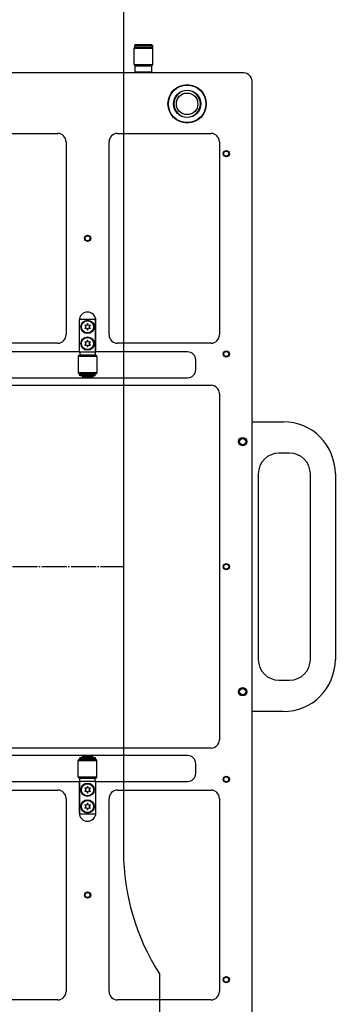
# Model space of a CAD drawing. Extents: x -1763 to 4575, y -3429 to 1051.
# Tile 159 of 174: x 4088 to 4240, y -1932 to -1460. Entities that reach past the tile are written whole.
import ezdxf

# ---------------------------------------------------------------- set-up
doc = ezdxf.new("R2010")
doc.units = 0
doc.linetypes.add('DOT_CENTER', pattern=[14, 12, -1, 0, -1])
doc.layers.get('0').update_dxf_attribs({"linetype": 'CONTINUOUS'})
doc.layers.add('1', color=7, linetype='CONTINUOUS')

# ---------------------------------------------------------------- blocks, each defined once
blk = doc.blocks.new('E7018-24101__1', base_point=(4199.999999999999, -1958.678934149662))
at = {"color": 1, "linetype": 'CONTINUOUS'}
for p, q in [((4195.999999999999, -1485.078934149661), (3604.00000000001, -1485.078934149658)), ((4199.999999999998, -1652.37893414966), (4199.999999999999, -1489.078934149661)), ((4061.650000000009, -1514.058934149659), (4106.650000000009, -1514.058934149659)), ((4135.309999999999, -1514.058934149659), (4180.309999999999, -1514.058934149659)), ((4110.650000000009, -1518.058934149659), (4110.650000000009, -1610.738934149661)), ((4131.309999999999, -1610.738934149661), (4131.309999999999, -1518.058934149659)), ((4184.309999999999, -1518.058934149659), (4184.309999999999, -1610.738934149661)), ((4116.979999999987, -1603.77893414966), (4116.979999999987, -1618.87893414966)), ((4124.979999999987, -1618.87893414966), (4124.979999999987, -1603.77893414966)), ((4106.650000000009, -1614.738934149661), (4061.650000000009, -1614.738934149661)), ((4180.309999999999, -1614.738934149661), (4135.309999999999, -1614.738934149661)), ((4116.979999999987, -1618.87893414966), (4072.979999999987, -1618.87893414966)), ((4116.979999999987, -1618.87893414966), (4117.180000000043, -1618.878934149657)), ((4117.180000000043, -1618.878934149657), (4117.280000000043, -1618.878934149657)), ((4117.280000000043, -1618.878934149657), (4124.680000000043, -1618.878934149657)), ((4124.680000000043, -1618.878934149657), (4124.780000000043, -1618.878934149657)), ((4124.780000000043, -1618.878934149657), (4124.979999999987, -1618.87893414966)), ((4168.979999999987, -1618.878934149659), (4124.979999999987, -1618.87893414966)), ((4172.979999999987, -1627.27893414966), (4172.979999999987, -1622.878934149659)), ((4072.979999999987, -1631.27893414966), (4168.979999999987, -1631.27893414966)), ((4061.650000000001, -1634.87893414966), (4180.309999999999, -1634.87893414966)), ((4184.309999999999, -1638.87893414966), (4184.309999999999, -1804.87893414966)), ((4199.999999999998, -1652.37893414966), (4199.999999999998, -1652.97893414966)), ((4199.999999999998, -1790.77893414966), (4199.999999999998, -1652.97893414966)), ((4199.999999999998, -1791.37893414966), (4199.999999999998, -1790.77893414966)), ((4199.99999999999, -1954.678934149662), (4199.999999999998, -1791.37893414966)), ((4180.309999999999, -1808.87893414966), (4061.650000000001, -1808.87893414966)), ((4168.979999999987, -1812.47893414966), (4072.979999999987, -1812.47893414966)), ((4172.979999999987, -1820.87893414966), (4172.979999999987, -1816.47893414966)), ((4072.979999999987, -1824.87893414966), (4116.979999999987, -1824.87893414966)), ((4117.179999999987, -1824.878934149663), (4116.979999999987, -1824.87893414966)), ((4116.979999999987, -1824.87893414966), (4116.979999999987, -1839.97893414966)), ((4117.279999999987, -1824.878934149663), (4117.179999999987, -1824.878934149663)), ((4124.679999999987, -1824.878934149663), (4117.279999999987, -1824.878934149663)), ((4124.779999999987, -1824.878934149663), (4124.679999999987, -1824.878934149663)), ((4124.979999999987, -1824.87893414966), (4124.779999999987, -1824.878934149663)), ((4124.979999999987, -1824.87893414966), (4168.979999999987, -1824.87893414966)), ((4124.979999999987, -1839.97893414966), (4124.979999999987, -1824.87893414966)), ((4061.650000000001, -1829.018934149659), (4106.650000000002, -1829.018934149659)), ((4135.310000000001, -1829.018934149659), (4180.310000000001, -1829.018934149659)), ((4110.650000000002, -1833.018934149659), (4110.650000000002, -1925.698934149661)), ((4131.310000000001, -1925.698934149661), (4131.310000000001, -1833.018934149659)), ((4184.310000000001, -1833.018934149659), (4184.310000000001, -1925.698934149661)), ((4106.650000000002, -1929.698934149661), (4061.650000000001, -1929.698934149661)), ((4180.310000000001, -1929.698934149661), (4135.310000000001, -1929.698934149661))]:
    blk.add_line(p, q, dxfattribs=at)
for centre, radius in [((4168.809999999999, -1499.90784374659), 9.20000000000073), ((4168.809999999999, -1499.90784374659), 9), ((4168.809999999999, -1499.90784374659), 6.55000000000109), ((4187.610000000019, -1523.758934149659), 1.50000000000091), ((4187.610000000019, -1523.758934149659), 1.20000000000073), ((4120.98000000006, -1564.39893414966), 1.50000000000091), ((4120.98000000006, -1564.39893414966), 1.20000000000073), ((4187.610000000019, -1619.87893414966), 1.50000000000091), ((4187.610000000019, -1619.87893414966), 1.20000000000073), ((4195.5, -1661.87893414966), 2), ((4195.5, -1661.87893414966), 1.60000000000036), ((4187.610000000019, -1721.87893414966), 1.50000000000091), ((4187.610000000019, -1721.87893414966), 1.20000000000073), ((4195.5, -1781.87893414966), 2), ((4195.5, -1781.87893414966), 1.60000000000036), ((4187.610000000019, -1823.87893414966), 1.49999999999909), ((4187.610000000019, -1823.87893414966), 1.20000000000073), ((4120.980000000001, -1879.35893414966), 1.5), ((4120.980000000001, -1879.35893414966), 1.20000000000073), ((4187.610000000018, -1919.99893414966), 1.50000000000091), ((4187.610000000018, -1919.99893414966), 1.19999999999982)]:
    blk.add_circle(centre, radius, dxfattribs=at)
for centre, radius, start, end in [((4195.999999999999, -1489.078934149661), 4, 0, 90), ((4168.809999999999, -1499.90784374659), 6.35000000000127, 0, 180), ((4168.809999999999, -1499.90784374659), 6.34999999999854, 180, 0), ((4106.650000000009, -1518.058934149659), 4, 0, 90), ((4135.309999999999, -1518.058934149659), 4, 90, 180), ((4180.309999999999, -1518.058934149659), 4, 0, 90), ((4120.979999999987, -1603.77893414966), 4, 0, 180), ((4106.650000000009, -1610.738934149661), 4, -90, 0), ((4135.309999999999, -1610.738934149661), 4, 180, -90), ((4180.309999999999, -1610.738934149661), 4, -90, 0), ((4168.979999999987, -1622.878934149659), 4, 0, 90), ((4168.979999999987, -1627.27893414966), 4, -90, 0), ((4180.309999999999, -1638.87893414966), 4, 0, 90), ((4180.309999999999, -1804.87893414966), 4, -90, 0), ((4168.979999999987, -1816.47893414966), 4, 0, 90), ((4168.979999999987, -1820.87893414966), 4, -90, 0), ((4106.650000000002, -1833.018934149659), 4, 0, 90), ((4135.310000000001, -1833.018934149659), 4, 90, 180), ((4180.310000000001, -1833.018934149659), 4, 0, 90), ((4120.979999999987, -1839.97893414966), 4, 180, 0), ((4106.650000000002, -1925.698934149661), 4, -90, 0), ((4135.310000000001, -1925.698934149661), 4, 180, -90), ((4180.310000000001, -1925.698934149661), 4, -90, 0)]:
    blk.add_arc(centre, radius, start, end, dxfattribs=at)
blk = doc.blocks.new('BEARING_HK0509__10', base_point=(4152.30999999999, -1481.57893414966))
at = {"color": 1, "linetype": 'CONTINUOUS'}
for p, q in [((4143.30999999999, -1473.178934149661), (4152.30999999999, -1473.178934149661)), ((4143.30999999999, -1480.978934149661), (4143.30999999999, -1473.178934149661)), ((4143.90999999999, -1472.57893414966), (4145.30999999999, -1472.57893414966)), ((4145.30999999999, -1472.57893414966), (4150.30999999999, -1472.57893414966)), ((4150.30999999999, -1472.57893414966), (4151.70999999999, -1472.57893414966)), ((4152.30999999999, -1480.978934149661), (4152.30999999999, -1473.178934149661)), ((4143.30999999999, -1480.978934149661), (4152.30999999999, -1480.978934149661)), ((4143.90999999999, -1481.57893414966), (4144.00999999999, -1481.578934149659)), ((4147.80999999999, -1481.578934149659), (4144.00999999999, -1481.578934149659)), ((4151.60999999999, -1481.578934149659), (4147.80999999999, -1481.578934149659)), ((4151.60999999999, -1481.578934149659), (4151.70999999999, -1481.578934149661))]:
    blk.add_line(p, q, dxfattribs=at)
for centre, radius, start, end in [((4143.90999999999, -1473.178934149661), 0.60000000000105, 90, 180), ((4151.70999999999, -1473.178934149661), 0.60000000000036, 0, 90), ((4143.90999999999, -1480.978934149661), 0.59999999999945, 180, -90), ((4151.70999999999, -1480.978934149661), 0.60000000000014, -90, 0)]:
    blk.add_arc(centre, radius, start, end, dxfattribs=at)
blk = doc.blocks.new('24791-0S111__11', base_point=(4151.80999999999, -1484.878934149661))
at = {"color": 1, "linetype": 'CONTINUOUS'}
for p, q in [((4144.00999999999, -1481.578934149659), (4143.809999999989, -1481.77893414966)), ((4143.809999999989, -1484.678934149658), (4143.809999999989, -1481.77893414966)), ((4147.80999999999, -1481.77893414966), (4143.809999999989, -1481.77893414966)), ((4147.80999999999, -1481.578934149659), (4144.00999999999, -1481.578934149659)), ((4151.60999999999, -1481.578934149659), (4147.80999999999, -1481.578934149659)), ((4151.80999999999, -1481.77893414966), (4147.80999999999, -1481.77893414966)), ((4151.60999999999, -1481.578934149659), (4151.80999999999, -1481.77893414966)), ((4151.80999999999, -1484.678934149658), (4151.80999999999, -1481.77893414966)), ((4147.80999999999, -1484.678934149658), (4143.809999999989, -1484.678934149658)), ((4144.009999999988, -1484.878934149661), (4143.809999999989, -1484.678934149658)), ((4147.80999999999, -1484.87893414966), (4144.009999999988, -1484.878934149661)), ((4151.80999999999, -1484.678934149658), (4147.80999999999, -1484.678934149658)), ((4151.60999999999, -1484.87893414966), (4147.80999999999, -1484.87893414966)), ((4151.60999999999, -1484.87893414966), (4151.80999999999, -1484.678934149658))]:
    blk.add_line(p, q, dxfattribs=at)
blk = doc.blocks.new('E2812-23753-0__12', base_point=(4152.10999999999, -1485.078934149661))
at = {"color": 1, "linetype": 'CONTINUOUS'}
for p, q in [((4143.80999999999, -1471.578934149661), (4143.50999999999, -1471.878934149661)), ((4152.10999999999, -1471.878934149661), (4143.50999999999, -1471.878934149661)), ((4143.50999999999, -1471.878934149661), (4143.50999999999, -1472.57893414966)), ((4143.90999999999, -1472.57893414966), (4143.50999999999, -1472.57893414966)), ((4151.80999999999, -1471.578934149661), (4143.80999999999, -1471.578934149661)), ((4143.90999999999, -1472.57893414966), (4145.30999999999, -1472.57893414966)), ((4145.30999999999, -1472.57893414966), (4150.30999999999, -1472.57893414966)), ((4150.30999999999, -1472.57893414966), (4151.70999999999, -1472.57893414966)), ((4152.10999999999, -1472.57893414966), (4151.70999999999, -1472.57893414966)), ((4151.80999999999, -1471.578934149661), (4152.10999999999, -1471.878934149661)), ((4152.10999999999, -1471.878934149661), (4152.10999999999, -1472.57893414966)), ((4145.30999999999, -1485.078934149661), (4145.30999999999, -1484.87893414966)), ((4150.30999999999, -1485.078934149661), (4150.30999999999, -1484.87893414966))]:
    blk.add_line(p, q, dxfattribs=at)
blk = doc.blocks.new('BEARING_ASSY1_0__13', base_point=(4152.30999999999, -1485.078934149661))
for name, p in [('BEARING_HK0509__10', (4152.30999999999, -1481.57893414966)), ('E2812-23753-0__12', (4152.10999999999, -1485.078934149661)), ('24791-0S111__11', (4151.80999999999, -1484.878934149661))]:
    blk.add_blockref(name, p)
blk = doc.blocks.new('BEARING_HK0509__18', base_point=(4125.480000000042, -1629.47893414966))
at = {"color": 1, "linetype": 'CONTINUOUS'}
for p, q in [((4125.480000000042, -1621.078934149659), (4116.480000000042, -1621.078934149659)), ((4116.480000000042, -1621.078934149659), (4116.480000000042, -1628.87893414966)), ((4117.280000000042, -1620.47893414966), (4117.080000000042, -1620.478934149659)), ((4118.480000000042, -1620.47893414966), (4117.280000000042, -1620.47893414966)), ((4123.480000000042, -1620.47893414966), (4118.480000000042, -1620.47893414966)), ((4124.680000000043, -1620.478934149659), (4123.480000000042, -1620.47893414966)), ((4124.880000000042, -1620.47893414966), (4124.680000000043, -1620.478934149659)), ((4125.480000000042, -1621.078934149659), (4125.480000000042, -1628.878934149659)), ((4125.480000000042, -1628.878934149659), (4116.480000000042, -1628.87893414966)), ((4124.880000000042, -1629.478934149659), (4117.080000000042, -1629.478934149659))]:
    blk.add_line(p, q, dxfattribs=at)
for centre, radius, start, end in [((4117.080000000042, -1621.07893414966), 0.60000000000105, 90, 179.99999999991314), ((4124.880000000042, -1621.07893414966), 0.60000000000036, 8.685e-11, 90), ((4117.080000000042, -1628.87893414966), 0.59999999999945, 180, -90), ((4124.880000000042, -1628.87893414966), 0.599999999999, -90, 8.685e-11)]:
    blk.add_arc(centre, radius, start, end, dxfattribs=at)
blk = doc.blocks.new('WASHER1__19', base_point=(4124.630000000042, -1630.278934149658))
at = {"color": 1, "linetype": 'CONTINUOUS'}
for p, q in [((4117.330000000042, -1630.278934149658), (4117.330000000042, -1629.678934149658)), ((4118.480000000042, -1629.678934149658), (4117.330000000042, -1629.678934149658)), ((4124.630000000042, -1630.278934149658), (4117.330000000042, -1630.278934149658)), ((4119.380000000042, -1629.678934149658), (4118.480000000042, -1629.678934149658)), ((4120.980000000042, -1629.678934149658), (4119.380000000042, -1629.678934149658)), ((4122.580000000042, -1629.678934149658), (4120.980000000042, -1629.678934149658)), ((4123.480000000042, -1629.678934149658), (4122.580000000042, -1629.678934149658)), ((4124.630000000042, -1629.678934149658), (4123.480000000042, -1629.678934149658)), ((4124.630000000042, -1630.278934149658), (4124.630000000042, -1629.678934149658))]:
    blk.add_line(p, q, dxfattribs=at)
blk = doc.blocks.new('23796-0S111__20', base_point=(4124.780000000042, -1630.978934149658))
at = {"color": 1, "linetype": 'CONTINUOUS'}
for p, q in [((4124.780000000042, -1603.37893414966), (4117.180000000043, -1603.37893414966)), ((4117.180000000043, -1618.878934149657), (4117.180000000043, -1603.37893414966)), ((4124.780000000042, -1618.878934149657), (4124.780000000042, -1603.37893414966)), ((4117.180000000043, -1618.878934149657), (4117.280000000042, -1618.878934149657)), ((4117.280000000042, -1618.878934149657), (4124.680000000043, -1618.878934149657)), ((4117.280000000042, -1618.878934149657), (4117.280000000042, -1620.47893414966)), ((4124.680000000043, -1618.878934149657), (4124.780000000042, -1618.878934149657)), ((4124.680000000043, -1618.878934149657), (4124.680000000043, -1620.478934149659)), ((4118.480000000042, -1620.47893414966), (4117.280000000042, -1620.47893414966)), ((4123.480000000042, -1620.47893414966), (4118.480000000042, -1620.47893414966)), ((4124.680000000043, -1620.478934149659), (4123.480000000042, -1620.47893414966)), ((4118.480000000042, -1629.478934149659), (4118.480000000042, -1629.678934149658)), ((4119.380000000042, -1629.678934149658), (4118.480000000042, -1629.678934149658)), ((4119.380000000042, -1630.378934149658), (4118.480000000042, -1630.378934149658)), ((4118.480000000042, -1630.378934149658), (4118.480000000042, -1630.778934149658)), ((4118.680000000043, -1630.978934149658), (4118.480000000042, -1630.778934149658)), ((4120.980000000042, -1630.778934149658), (4118.480000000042, -1630.778934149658)), ((4118.680000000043, -1630.978934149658), (4123.280000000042, -1630.978934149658)), ((4120.980000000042, -1629.678934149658), (4119.380000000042, -1629.678934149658)), ((4119.380000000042, -1630.378934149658), (4119.380000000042, -1630.278934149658)), ((4120.980000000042, -1630.378934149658), (4119.380000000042, -1630.378934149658)), ((4122.580000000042, -1629.678934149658), (4120.980000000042, -1629.678934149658)), ((4122.580000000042, -1630.378934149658), (4120.980000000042, -1630.378934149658)), ((4123.480000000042, -1630.778934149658), (4120.980000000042, -1630.778934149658)), ((4123.480000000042, -1629.678934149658), (4122.580000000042, -1629.678934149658)), ((4122.580000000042, -1630.378934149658), (4122.580000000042, -1630.278934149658)), ((4123.480000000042, -1630.378934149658), (4122.580000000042, -1630.378934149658)), ((4123.280000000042, -1630.978934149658), (4123.480000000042, -1630.778934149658)), ((4123.480000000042, -1629.478934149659), (4123.480000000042, -1629.678934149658)), ((4123.480000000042, -1630.378934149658), (4123.480000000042, -1630.778934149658))]:
    blk.add_line(p, q, dxfattribs=at)
for centre in [(4120.980000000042, -1606.87893414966), (4120.980000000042, -1614.87893414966)]:
    blk.add_circle(centre, 3.20000000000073, dxfattribs=at)
blk = doc.blocks.new('BEARING_ASSY2_0__21', base_point=(4125.480000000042, -1630.978934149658))
for name, p in [('23796-0S111__20', (4124.780000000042, -1630.978934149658)), ('BEARING_HK0509__18', (4125.480000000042, -1629.47893414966)), ('WASHER1__19', (4124.630000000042, -1630.278934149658))]:
    blk.add_blockref(name, p)
blk = doc.blocks.new('WASHER1__38', base_point=(4124.629999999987, -1814.078934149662))
at = {"color": 1, "linetype": 'CONTINUOUS'}
for p, q in [((4117.329999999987, -1813.478934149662), (4117.329999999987, -1814.078934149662)), ((4117.329999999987, -1813.478934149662), (4124.629999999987, -1813.478934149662)), ((4117.329999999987, -1814.078934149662), (4118.479999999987, -1814.078934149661)), ((4118.479999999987, -1814.078934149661), (4119.379999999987, -1814.078934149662)), ((4119.379999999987, -1814.078934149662), (4120.979999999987, -1814.078934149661)), ((4120.979999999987, -1814.078934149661), (4122.579999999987, -1814.078934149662)), ((4122.579999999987, -1814.078934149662), (4123.479999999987, -1814.078934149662)), ((4123.479999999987, -1814.078934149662), (4124.629999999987, -1814.078934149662)), ((4124.629999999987, -1813.478934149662), (4124.629999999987, -1814.078934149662))]:
    blk.add_line(p, q, dxfattribs=at)
blk = doc.blocks.new('23796-0S111__39', base_point=(4124.779999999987, -1840.37893414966))
at = {"color": 1, "linetype": 'CONTINUOUS'}
for p, q in [((4118.679999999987, -1812.778934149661), (4118.479999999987, -1812.978934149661)), ((4118.479999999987, -1812.978934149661), (4120.979999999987, -1812.978934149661)), ((4118.479999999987, -1813.378934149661), (4118.479999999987, -1812.978934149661)), ((4123.279999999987, -1812.778934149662), (4118.679999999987, -1812.778934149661)), ((4120.979999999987, -1812.978934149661), (4123.479999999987, -1812.978934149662)), ((4123.279999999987, -1812.778934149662), (4123.479999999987, -1812.978934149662)), ((4123.479999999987, -1813.378934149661), (4123.479999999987, -1812.978934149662)), ((4118.479999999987, -1813.378934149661), (4119.379999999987, -1813.378934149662)), ((4118.479999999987, -1814.27893414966), (4118.479999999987, -1814.078934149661)), ((4118.479999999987, -1814.078934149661), (4119.379999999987, -1814.078934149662)), ((4119.379999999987, -1813.378934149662), (4119.379999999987, -1813.478934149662)), ((4119.379999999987, -1813.378934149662), (4120.979999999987, -1813.378934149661)), ((4119.379999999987, -1814.078934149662), (4120.979999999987, -1814.078934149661)), ((4120.979999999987, -1813.378934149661), (4122.579999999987, -1813.378934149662)), ((4120.979999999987, -1814.078934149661), (4122.579999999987, -1814.078934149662)), ((4122.579999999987, -1813.378934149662), (4122.579999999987, -1813.478934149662)), ((4122.579999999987, -1813.378934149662), (4123.479999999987, -1813.378934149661)), ((4122.579999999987, -1814.078934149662), (4123.479999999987, -1814.078934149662)), ((4123.479999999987, -1814.27893414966), (4123.479999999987, -1814.078934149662)), ((4117.179999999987, -1824.878934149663), (4117.179999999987, -1840.37893414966)), ((4117.279999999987, -1824.878934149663), (4117.179999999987, -1824.878934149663)), ((4117.279999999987, -1823.278934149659), (4118.479999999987, -1823.27893414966)), ((4117.279999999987, -1824.878934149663), (4117.279999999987, -1823.278934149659)), ((4124.679999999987, -1824.878934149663), (4117.279999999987, -1824.878934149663)), ((4118.479999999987, -1823.27893414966), (4123.479999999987, -1823.27893414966)), ((4123.479999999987, -1823.27893414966), (4124.679999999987, -1823.27893414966)), ((4124.679999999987, -1824.878934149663), (4124.679999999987, -1823.27893414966)), ((4124.779999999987, -1824.878934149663), (4124.679999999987, -1824.878934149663)), ((4124.779999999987, -1824.878934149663), (4124.779999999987, -1840.37893414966)), ((4117.179999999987, -1840.37893414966), (4124.779999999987, -1840.37893414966))]:
    blk.add_line(p, q, dxfattribs=at)
for centre in [(4120.979999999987, -1828.87893414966), (4120.979999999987, -1836.87893414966)]:
    blk.add_circle(centre, 3.19999999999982, dxfattribs=at)
blk = doc.blocks.new('BEARING_HK0509__40', base_point=(4125.479999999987, -1823.27893414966))
at = {"color": 1, "linetype": 'CONTINUOUS'}
for p, q in [((4116.479999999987, -1814.87893414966), (4125.479999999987, -1814.87893414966)), ((4116.479999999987, -1822.67893414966), (4116.479999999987, -1814.87893414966)), ((4117.079999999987, -1814.27893414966), (4124.879999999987, -1814.27893414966)), ((4125.479999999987, -1822.67893414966), (4125.479999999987, -1814.87893414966)), ((4116.479999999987, -1822.67893414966), (4125.479999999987, -1822.67893414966)), ((4117.079999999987, -1823.27893414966), (4117.279999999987, -1823.278934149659)), ((4117.279999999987, -1823.278934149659), (4118.479999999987, -1823.27893414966)), ((4118.479999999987, -1823.27893414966), (4123.479999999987, -1823.27893414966)), ((4123.479999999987, -1823.27893414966), (4124.679999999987, -1823.27893414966)), ((4124.679999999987, -1823.27893414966), (4124.879999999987, -1823.27893414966))]:
    blk.add_line(p, q, dxfattribs=at)
for centre, radius, start, end in [((4117.079999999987, -1814.87893414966), 0.59999999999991, 90, 180), ((4124.879999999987, -1814.87893414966), 0.59999999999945, 0, 90), ((4117.079999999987, -1822.67893414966), 0.60000000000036, 180, -90), ((4124.879999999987, -1822.67893414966), 0.59999999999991, -90, 0)]:
    blk.add_arc(centre, radius, start, end, dxfattribs=at)
blk = doc.blocks.new('BEARING_ASSY2_7__41', base_point=(4125.479999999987, -1840.37893414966))
for name, p in [('23796-0S111__39', (4124.779999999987, -1840.37893414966)), ('BEARING_HK0509__40', (4125.479999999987, -1823.27893414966)), ('WASHER1__38', (4124.629999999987, -1814.078934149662))]:
    blk.add_blockref(name, p)
blk = doc.blocks.new('BEARINGS__66', base_point=(4152.30999999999, -1972.178934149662))
for name, p in [('BEARING_ASSY1_0__13', (4152.30999999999, -1485.078934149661)), ('BEARING_ASSY2_0__21', (4125.480000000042, -1630.978934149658)), ('BEARING_ASSY2_7__41', (4125.479999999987, -1840.37893414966))]:
    blk.add_blockref(name, p)
blk = doc.blocks.new('0515-2034_M3X12_2__72', base_point=(3829.240000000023, -1609.778934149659))
at = {"color": 1, "linetype": 'CONTINUOUS'}
for p, q in [((3826.340000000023, -1605.278934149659), (3825.940000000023, -1606.186113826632)), ((3826.740000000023, -1606.186113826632), (3826.340000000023, -1605.278934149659)), ((3825.940000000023, -1606.186113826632), (3824.954359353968, -1606.07893414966)), ((3824.954359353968, -1606.07893414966), (3825.540000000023, -1606.878934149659)), ((3825.540000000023, -1606.878934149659), (3824.954359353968, -1607.678934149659)), ((3824.954359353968, -1607.678934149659), (3825.940000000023, -1607.571754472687)), ((3825.940000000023, -1607.571754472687), (3826.340000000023, -1608.47893414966)), ((3826.340000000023, -1608.47893414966), (3826.740000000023, -1607.571754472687)), ((3827.725640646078, -1606.07893414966), (3826.740000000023, -1606.186113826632)), ((3826.740000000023, -1607.571754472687), (3827.725640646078, -1607.678934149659)), ((3827.140000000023, -1606.878934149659), (3827.725640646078, -1606.07893414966)), ((3827.725640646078, -1607.678934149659), (3827.140000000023, -1606.878934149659))]:
    blk.add_line(p, q, dxfattribs=at)
blk.add_circle((3826.340000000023, -1606.878934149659), 2.90000000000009, dxfattribs=at)
blk = doc.blocks.new('0515-2034_M3X12_4__73', base_point=(3681.920000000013, -1609.77893414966))
at = {"color": 1, "linetype": 'CONTINUOUS'}
for p, q in [((3679.020000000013, -1605.27893414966), (3678.620000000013, -1606.186113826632)), ((3679.420000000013, -1606.186113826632), (3679.020000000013, -1605.27893414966)), ((3678.620000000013, -1606.186113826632), (3677.634359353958, -1606.07893414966)), ((3677.634359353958, -1606.07893414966), (3678.220000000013, -1606.87893414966)), ((3678.220000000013, -1606.87893414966), (3677.634359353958, -1607.678934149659)), ((3677.634359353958, -1607.678934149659), (3678.620000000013, -1607.571754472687)), ((3678.620000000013, -1607.571754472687), (3679.020000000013, -1608.47893414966)), ((3679.020000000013, -1608.47893414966), (3679.420000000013, -1607.571754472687)), ((3680.405640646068, -1606.07893414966), (3679.420000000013, -1606.186113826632)), ((3679.420000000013, -1607.571754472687), (3680.405640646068, -1607.67893414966)), ((3679.820000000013, -1606.87893414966), (3680.405640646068, -1606.07893414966)), ((3680.405640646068, -1607.67893414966), (3679.820000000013, -1606.87893414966))]:
    blk.add_line(p, q, dxfattribs=at)
blk.add_circle((3679.020000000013, -1606.87893414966), 2.90000000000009, dxfattribs=at)
blk = doc.blocks.new('0515-2034_M3X12_5__74', base_point=(3681.920000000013, -1617.77893414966))
at = {"color": 1, "linetype": 'CONTINUOUS'}
for p, q in [((3678.620000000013, -1614.186113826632), (3677.634359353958, -1614.07893414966)), ((3677.634359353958, -1614.07893414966), (3678.220000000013, -1614.87893414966)), ((3678.220000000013, -1614.87893414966), (3677.634359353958, -1615.678934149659)), ((3679.020000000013, -1613.27893414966), (3678.620000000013, -1614.186113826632)), ((3679.420000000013, -1614.186113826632), (3679.020000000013, -1613.27893414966)), ((3680.405640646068, -1614.07893414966), (3679.420000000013, -1614.186113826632)), ((3679.820000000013, -1614.87893414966), (3680.405640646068, -1614.07893414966)), ((3680.405640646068, -1615.67893414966), (3679.820000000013, -1614.87893414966)), ((3677.634359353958, -1615.678934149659), (3678.620000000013, -1615.571754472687)), ((3678.620000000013, -1615.571754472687), (3679.020000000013, -1616.47893414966)), ((3679.020000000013, -1616.47893414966), (3679.420000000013, -1615.571754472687)), ((3679.420000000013, -1615.571754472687), (3680.405640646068, -1615.67893414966))]:
    blk.add_line(p, q, dxfattribs=at)
blk.add_circle((3679.020000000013, -1614.87893414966), 2.90000000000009, dxfattribs=at)
blk = doc.blocks.new('0515-2034_M3X12_7__75', base_point=(3681.919999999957, -1831.77893414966))
at = {"color": 1, "linetype": 'CONTINUOUS'}
for p, q in [((3679.019999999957, -1827.27893414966), (3678.619999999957, -1828.186113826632)), ((3679.419999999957, -1828.186113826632), (3679.019999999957, -1827.27893414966)), ((3678.619999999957, -1828.186113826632), (3677.634359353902, -1828.07893414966)), ((3677.634359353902, -1828.07893414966), (3678.219999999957, -1828.87893414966)), ((3678.219999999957, -1828.87893414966), (3677.634359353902, -1829.67893414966)), ((3677.634359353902, -1829.67893414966), (3678.619999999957, -1829.571754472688)), ((3678.619999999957, -1829.571754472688), (3679.019999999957, -1830.47893414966)), ((3679.019999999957, -1830.47893414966), (3679.419999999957, -1829.571754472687)), ((3680.405640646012, -1828.07893414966), (3679.419999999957, -1828.186113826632)), ((3679.419999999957, -1829.571754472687), (3680.405640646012, -1829.67893414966)), ((3679.819999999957, -1828.87893414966), (3680.405640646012, -1828.07893414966)), ((3680.405640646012, -1829.67893414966), (3679.819999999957, -1828.87893414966))]:
    blk.add_line(p, q, dxfattribs=at)
blk.add_circle((3679.019999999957, -1828.87893414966), 2.90000000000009, dxfattribs=at)
blk = doc.blocks.new('0515-2034_M3X12_6__76', base_point=(3681.919999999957, -1839.77893414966))
at = {"color": 1, "linetype": 'CONTINUOUS'}
for p, q in [((3678.619999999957, -1836.186113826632), (3677.634359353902, -1836.07893414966)), ((3677.634359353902, -1836.07893414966), (3678.219999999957, -1836.87893414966)), ((3678.219999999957, -1836.87893414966), (3677.634359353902, -1837.67893414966)), ((3679.019999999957, -1835.27893414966), (3678.619999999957, -1836.186113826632)), ((3679.419999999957, -1836.186113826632), (3679.019999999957, -1835.27893414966)), ((3680.405640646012, -1836.07893414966), (3679.419999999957, -1836.186113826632)), ((3679.819999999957, -1836.87893414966), (3680.405640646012, -1836.07893414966)), ((3680.405640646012, -1837.67893414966), (3679.819999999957, -1836.87893414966)), ((3677.634359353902, -1837.67893414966), (3678.619999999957, -1837.571754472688)), ((3678.619999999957, -1837.571754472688), (3679.019999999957, -1838.47893414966)), ((3679.019999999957, -1838.47893414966), (3679.419999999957, -1837.571754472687)), ((3679.419999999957, -1837.571754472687), (3680.405640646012, -1837.67893414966))]:
    blk.add_line(p, q, dxfattribs=at)
blk.add_circle((3679.019999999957, -1836.87893414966), 2.90000000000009, dxfattribs=at)
blk = doc.blocks.new('0515-2034_M3X12_9__77', base_point=(3829.239999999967, -1831.77893414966))
at = {"color": 1, "linetype": 'CONTINUOUS'}
for p, q in [((3826.339999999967, -1827.27893414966), (3825.939999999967, -1828.186113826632)), ((3826.739999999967, -1828.186113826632), (3826.339999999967, -1827.27893414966)), ((3825.939999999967, -1828.186113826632), (3824.954359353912, -1828.07893414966)), ((3824.954359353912, -1828.07893414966), (3825.539999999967, -1828.87893414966)), ((3825.539999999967, -1828.87893414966), (3824.954359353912, -1829.67893414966)), ((3824.954359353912, -1829.67893414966), (3825.939999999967, -1829.571754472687)), ((3825.939999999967, -1829.571754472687), (3826.339999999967, -1830.47893414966)), ((3826.339999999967, -1830.47893414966), (3826.739999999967, -1829.571754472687)), ((3827.725640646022, -1828.07893414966), (3826.739999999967, -1828.186113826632)), ((3826.739999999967, -1829.571754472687), (3827.725640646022, -1829.67893414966)), ((3827.139999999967, -1828.87893414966), (3827.725640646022, -1828.07893414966)), ((3827.725640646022, -1829.67893414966), (3827.139999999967, -1828.87893414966))]:
    blk.add_line(p, q, dxfattribs=at)
blk.add_circle((3826.339999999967, -1828.87893414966), 2.90000000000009, dxfattribs=at)
blk = doc.blocks.new('0515-2034_M3X12_8__78', base_point=(3829.239999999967, -1839.77893414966))
at = {"color": 1, "linetype": 'CONTINUOUS'}
for p, q in [((3825.939999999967, -1836.186113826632), (3824.954359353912, -1836.07893414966)), ((3824.954359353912, -1836.07893414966), (3825.539999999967, -1836.87893414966)), ((3825.539999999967, -1836.87893414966), (3824.954359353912, -1837.67893414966)), ((3826.339999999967, -1835.27893414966), (3825.939999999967, -1836.186113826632)), ((3826.739999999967, -1836.186113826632), (3826.339999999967, -1835.27893414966)), ((3827.725640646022, -1836.07893414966), (3826.739999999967, -1836.186113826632)), ((3827.139999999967, -1836.87893414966), (3827.725640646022, -1836.07893414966)), ((3827.725640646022, -1837.67893414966), (3827.139999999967, -1836.87893414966)), ((3824.954359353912, -1837.67893414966), (3825.939999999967, -1837.571754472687)), ((3825.939999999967, -1837.571754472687), (3826.339999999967, -1838.47893414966)), ((3826.339999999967, -1838.47893414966), (3826.739999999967, -1837.571754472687)), ((3826.739999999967, -1837.571754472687), (3827.725640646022, -1837.67893414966))]:
    blk.add_line(p, q, dxfattribs=at)
blk.add_circle((3826.339999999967, -1836.87893414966), 2.90000000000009, dxfattribs=at)
blk = doc.blocks.new('0515-2034_M3X12_3__79', base_point=(3829.240000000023, -1617.778934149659))
at = {"color": 1, "linetype": 'CONTINUOUS'}
for p, q in [((3825.940000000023, -1614.186113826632), (3824.954359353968, -1614.07893414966)), ((3824.954359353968, -1614.07893414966), (3825.540000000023, -1614.878934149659)), ((3825.540000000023, -1614.878934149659), (3824.954359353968, -1615.678934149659)), ((3826.340000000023, -1613.278934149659), (3825.940000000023, -1614.186113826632)), ((3826.740000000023, -1614.186113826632), (3826.340000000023, -1613.278934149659)), ((3827.725640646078, -1614.07893414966), (3826.740000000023, -1614.186113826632)), ((3827.140000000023, -1614.878934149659), (3827.725640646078, -1614.07893414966)), ((3827.725640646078, -1615.678934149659), (3827.140000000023, -1614.878934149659)), ((3824.954359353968, -1615.678934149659), (3825.940000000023, -1615.571754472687)), ((3825.940000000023, -1615.571754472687), (3826.340000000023, -1616.47893414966)), ((3826.340000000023, -1616.47893414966), (3826.740000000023, -1615.571754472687)), ((3826.740000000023, -1615.571754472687), (3827.725640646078, -1615.678934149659))]:
    blk.add_line(p, q, dxfattribs=at)
blk.add_circle((3826.340000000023, -1614.878934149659), 2.90000000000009, dxfattribs=at)
blk = doc.blocks.new('0515-2034_M3X12_3__80', base_point=(3976.560000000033, -1617.77893414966))
at = {"color": 1, "linetype": 'CONTINUOUS'}
for p, q in [((3973.260000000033, -1614.186113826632), (3972.274359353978, -1614.07893414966)), ((3972.274359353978, -1614.07893414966), (3972.860000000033, -1614.87893414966)), ((3972.860000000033, -1614.87893414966), (3972.274359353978, -1615.678934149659)), ((3973.660000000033, -1613.27893414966), (3973.260000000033, -1614.186113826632)), ((3974.060000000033, -1614.186113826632), (3973.660000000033, -1613.27893414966)), ((3975.045640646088, -1614.07893414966), (3974.060000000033, -1614.186113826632)), ((3974.460000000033, -1614.87893414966), (3975.045640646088, -1614.07893414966)), ((3975.045640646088, -1615.67893414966), (3974.460000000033, -1614.87893414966)), ((3972.274359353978, -1615.678934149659), (3973.260000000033, -1615.571754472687)), ((3973.260000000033, -1615.571754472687), (3973.660000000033, -1616.47893414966)), ((3973.660000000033, -1616.47893414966), (3974.060000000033, -1615.571754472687)), ((3974.060000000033, -1615.571754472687), (3975.045640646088, -1615.67893414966))]:
    blk.add_line(p, q, dxfattribs=at)
blk.add_circle((3973.660000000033, -1614.87893414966), 2.90000000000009, dxfattribs=at)
blk = doc.blocks.new('0515-2034_M3X12_2__81', base_point=(3976.560000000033, -1609.77893414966))
at = {"color": 1, "linetype": 'CONTINUOUS'}
for p, q in [((3973.660000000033, -1605.27893414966), (3973.260000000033, -1606.186113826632)), ((3974.060000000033, -1606.186113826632), (3973.660000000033, -1605.27893414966)), ((3973.260000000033, -1606.186113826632), (3972.274359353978, -1606.07893414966)), ((3972.274359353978, -1606.07893414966), (3972.860000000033, -1606.87893414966)), ((3972.860000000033, -1606.87893414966), (3972.274359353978, -1607.678934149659)), ((3972.274359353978, -1607.678934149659), (3973.260000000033, -1607.571754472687)), ((3973.260000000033, -1607.571754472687), (3973.660000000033, -1608.47893414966)), ((3973.660000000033, -1608.47893414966), (3974.060000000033, -1607.571754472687)), ((3975.045640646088, -1606.07893414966), (3974.060000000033, -1606.186113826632)), ((3974.060000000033, -1607.571754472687), (3975.045640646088, -1607.67893414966)), ((3974.460000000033, -1606.87893414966), (3975.045640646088, -1606.07893414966)), ((3975.045640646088, -1607.67893414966), (3974.460000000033, -1606.87893414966))]:
    blk.add_line(p, q, dxfattribs=at)
blk.add_circle((3973.660000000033, -1606.87893414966), 2.90000000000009, dxfattribs=at)
blk = doc.blocks.new('0515-2034_M3X12_10__82', base_point=(3976.559999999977, -1839.77893414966))
at = {"color": 1, "linetype": 'CONTINUOUS'}
for p, q in [((3973.259999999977, -1836.186113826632), (3972.274359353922, -1836.07893414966)), ((3972.274359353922, -1836.07893414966), (3972.859999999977, -1836.87893414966)), ((3972.859999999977, -1836.87893414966), (3972.274359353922, -1837.67893414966)), ((3973.659999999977, -1835.27893414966), (3973.259999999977, -1836.186113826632)), ((3974.059999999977, -1836.186113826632), (3973.659999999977, -1835.27893414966)), ((3975.045640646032, -1836.07893414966), (3974.059999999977, -1836.186113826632)), ((3974.459999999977, -1836.87893414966), (3975.045640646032, -1836.07893414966)), ((3975.045640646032, -1837.67893414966), (3974.459999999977, -1836.87893414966)), ((3972.274359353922, -1837.67893414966), (3973.259999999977, -1837.571754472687)), ((3973.259999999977, -1837.571754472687), (3973.659999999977, -1838.47893414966)), ((3973.659999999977, -1838.47893414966), (3974.059999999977, -1837.571754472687)), ((3974.059999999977, -1837.571754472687), (3975.045640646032, -1837.67893414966))]:
    blk.add_line(p, q, dxfattribs=at)
blk.add_circle((3973.659999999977, -1836.87893414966), 2.90000000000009, dxfattribs=at)
blk = doc.blocks.new('0515-2034_M3X12_13__83', base_point=(3976.559999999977, -1831.77893414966))
at = {"color": 1, "linetype": 'CONTINUOUS'}
for p, q in [((3973.659999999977, -1827.27893414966), (3973.259999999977, -1828.186113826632)), ((3974.059999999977, -1828.186113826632), (3973.659999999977, -1827.27893414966)), ((3973.259999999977, -1828.186113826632), (3972.274359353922, -1828.07893414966)), ((3972.274359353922, -1828.07893414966), (3972.859999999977, -1828.87893414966)), ((3972.859999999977, -1828.87893414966), (3972.274359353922, -1829.67893414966)), ((3972.274359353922, -1829.67893414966), (3973.259999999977, -1829.571754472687)), ((3973.259999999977, -1829.571754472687), (3973.659999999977, -1830.47893414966)), ((3973.659999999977, -1830.47893414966), (3974.059999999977, -1829.571754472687)), ((3975.045640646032, -1828.07893414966), (3974.059999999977, -1828.186113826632)), ((3974.059999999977, -1829.571754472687), (3975.045640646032, -1829.67893414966)), ((3974.459999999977, -1828.87893414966), (3975.045640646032, -1828.07893414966)), ((3975.045640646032, -1829.67893414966), (3974.459999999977, -1828.87893414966))]:
    blk.add_line(p, q, dxfattribs=at)
blk.add_circle((3973.659999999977, -1828.87893414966), 2.90000000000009, dxfattribs=at)
blk = doc.blocks.new('0515-2034_M3X12_12__84', base_point=(4123.879999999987, -1839.77893414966))
at = {"color": 1, "linetype": 'CONTINUOUS'}
for p, q in [((4120.579999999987, -1836.186113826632), (4119.594359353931, -1836.07893414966)), ((4119.594359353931, -1836.07893414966), (4120.179999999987, -1836.87893414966)), ((4120.179999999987, -1836.87893414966), (4119.594359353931, -1837.67893414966)), ((4120.979999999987, -1835.27893414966), (4120.579999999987, -1836.186113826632)), ((4121.379999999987, -1836.186113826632), (4120.979999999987, -1835.27893414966)), ((4122.365640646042, -1836.07893414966), (4121.379999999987, -1836.186113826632)), ((4121.779999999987, -1836.87893414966), (4122.365640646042, -1836.07893414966)), ((4122.365640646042, -1837.67893414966), (4121.779999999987, -1836.87893414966)), ((4119.594359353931, -1837.67893414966), (4120.579999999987, -1837.571754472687)), ((4120.579999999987, -1837.571754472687), (4120.979999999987, -1838.47893414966)), ((4120.979999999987, -1838.47893414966), (4121.379999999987, -1837.571754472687)), ((4121.379999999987, -1837.571754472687), (4122.365640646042, -1837.67893414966))]:
    blk.add_line(p, q, dxfattribs=at)
blk.add_circle((4120.979999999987, -1836.87893414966), 2.90000000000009, dxfattribs=at)
blk = doc.blocks.new('0515-2034_M3X12_11__85', base_point=(4123.879999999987, -1831.77893414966))
at = {"color": 1, "linetype": 'CONTINUOUS'}
for p, q in [((4120.979999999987, -1827.27893414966), (4120.579999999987, -1828.186113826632)), ((4121.379999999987, -1828.186113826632), (4120.979999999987, -1827.27893414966)), ((4120.579999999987, -1828.186113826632), (4119.594359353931, -1828.07893414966)), ((4119.594359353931, -1828.07893414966), (4120.179999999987, -1828.87893414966)), ((4120.179999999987, -1828.87893414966), (4119.594359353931, -1829.67893414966)), ((4119.594359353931, -1829.67893414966), (4120.579999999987, -1829.571754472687)), ((4120.579999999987, -1829.571754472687), (4120.979999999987, -1830.47893414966)), ((4120.979999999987, -1830.47893414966), (4121.379999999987, -1829.571754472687)), ((4122.365640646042, -1828.07893414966), (4121.379999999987, -1828.186113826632)), ((4121.379999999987, -1829.571754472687), (4122.365640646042, -1829.67893414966)), ((4121.779999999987, -1828.87893414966), (4122.365640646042, -1828.07893414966)), ((4122.365640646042, -1829.67893414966), (4121.779999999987, -1828.87893414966))]:
    blk.add_line(p, q, dxfattribs=at)
blk.add_circle((4120.979999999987, -1828.87893414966), 2.90000000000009, dxfattribs=at)
blk = doc.blocks.new('0515-2034_M3X12_0__86', base_point=(4123.880000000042, -1617.77893414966))
at = {"color": 1, "linetype": 'CONTINUOUS'}
for p, q in [((4120.580000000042, -1614.186113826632), (4119.594359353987, -1614.07893414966)), ((4119.594359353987, -1614.07893414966), (4120.180000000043, -1614.87893414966)), ((4120.180000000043, -1614.87893414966), (4119.594359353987, -1615.678934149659)), ((4120.980000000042, -1613.27893414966), (4120.580000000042, -1614.186113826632)), ((4121.380000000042, -1614.186113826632), (4120.980000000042, -1613.27893414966)), ((4122.365640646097, -1614.07893414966), (4121.380000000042, -1614.186113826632)), ((4121.780000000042, -1614.87893414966), (4122.365640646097, -1614.07893414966)), ((4122.365640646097, -1615.67893414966), (4121.780000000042, -1614.87893414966)), ((4119.594359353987, -1615.678934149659), (4120.580000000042, -1615.571754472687)), ((4120.580000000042, -1615.571754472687), (4120.980000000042, -1616.47893414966)), ((4120.980000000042, -1616.47893414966), (4121.380000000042, -1615.571754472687)), ((4121.380000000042, -1615.571754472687), (4122.365640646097, -1615.67893414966))]:
    blk.add_line(p, q, dxfattribs=at)
blk.add_circle((4120.980000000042, -1614.87893414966), 2.90000000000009, dxfattribs=at)
blk = doc.blocks.new('0515-2034-M3X12_1__87', base_point=(4123.880000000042, -1609.77893414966))
at = {"color": 1, "linetype": 'CONTINUOUS'}
for p, q in [((4120.980000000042, -1605.27893414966), (4120.580000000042, -1606.186113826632)), ((4121.380000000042, -1606.186113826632), (4120.980000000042, -1605.27893414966)), ((4120.580000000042, -1606.186113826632), (4119.594359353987, -1606.07893414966)), ((4119.594359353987, -1606.07893414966), (4120.180000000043, -1606.87893414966)), ((4120.180000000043, -1606.87893414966), (4119.594359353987, -1607.678934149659)), ((4119.594359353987, -1607.678934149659), (4120.580000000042, -1607.571754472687)), ((4120.580000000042, -1607.571754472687), (4120.980000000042, -1608.47893414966)), ((4120.980000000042, -1608.47893414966), (4121.380000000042, -1607.571754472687)), ((4122.365640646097, -1606.07893414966), (4121.380000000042, -1606.186113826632)), ((4121.380000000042, -1607.571754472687), (4122.365640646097, -1607.67893414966)), ((4121.780000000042, -1606.87893414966), (4122.365640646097, -1606.07893414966)), ((4122.365640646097, -1607.67893414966), (4121.780000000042, -1606.87893414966))]:
    blk.add_line(p, q, dxfattribs=at)
blk.add_circle((4120.980000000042, -1606.87893414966), 2.90000000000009, dxfattribs=at)
blk = doc.blocks.new('SCREWSET_STIFFENER__88', base_point=(4123.880000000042, -1839.77893414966))
for name, p in [('0515-2034_M3X12_4__73', (3681.920000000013, -1609.77893414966)), ('0515-2034_M3X12_2__72', (3829.240000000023, -1609.778934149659)), ('0515-2034_M3X12_2__81', (3976.560000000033, -1609.77893414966)), ('0515-2034-M3X12_1__87', (4123.880000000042, -1609.77893414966)), ('0515-2034_M3X12_5__74', (3681.920000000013, -1617.77893414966)), ('0515-2034_M3X12_3__79', (3829.240000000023, -1617.778934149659)), ('0515-2034_M3X12_3__80', (3976.560000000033, -1617.77893414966)), ('0515-2034_M3X12_0__86', (4123.880000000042, -1617.77893414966)), ('0515-2034_M3X12_7__75', (3681.919999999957, -1831.77893414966)), ('0515-2034_M3X12_9__77', (3829.239999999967, -1831.77893414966)), ('0515-2034_M3X12_13__83', (3976.559999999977, -1831.77893414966)), ('0515-2034_M3X12_11__85', (4123.879999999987, -1831.77893414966)), ('0515-2034_M3X12_6__76', (3681.919999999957, -1839.77893414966)), ('0515-2034_M3X12_8__78', (3829.239999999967, -1839.77893414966)), ('0515-2034_M3X12_10__82', (3976.559999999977, -1839.77893414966)), ('0515-2034_M3X12_12__84', (4123.879999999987, -1839.77893414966))]:
    blk.add_blockref(name, p)
blk = doc.blocks.new('6960-0041-0_3__98', base_point=(4175.16, -1506.25784374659))
at = {"color": 1, "linetype": 'CONTINUOUS'}
blk.add_circle((4168.809999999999, -1499.90784374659), 5.14999999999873, dxfattribs=at)
for radius, start, end in [(6.35000000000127, 0, 180), (6.34999999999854, 180, 0)]:
    blk.add_arc((4168.809999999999, -1499.90784374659), radius, start, end, dxfattribs=at)
blk = doc.blocks.new('HOLEPLUGS__101', base_point=(4175.16, -1950.20002455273))
blk.add_blockref('6960-0041-0_3__98', (4175.16, -1506.25784374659))
blk = doc.blocks.new('24991-0S112_1__102', base_point=(4239.999999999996, -1791.37893414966))
at = {"color": 1, "linetype": 'CONTINUOUS'}
for p, q in [((4199.999999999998, -1652.37893414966), (4214.999999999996, -1652.37893414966)), ((4199.999999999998, -1652.37893414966), (4199.999999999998, -1652.97893414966)), ((4217.999999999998, -1667.37893414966), (4212.999999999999, -1667.37893414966)), ((4202.999999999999, -1677.37893414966), (4202.999999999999, -1766.37893414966)), ((4227.999999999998, -1766.37893414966), (4227.999999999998, -1677.37893414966)), ((4239.999999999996, -1677.37893414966), (4239.999999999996, -1766.37893414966)), ((4212.999999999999, -1776.37893414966), (4217.999999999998, -1776.37893414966)), ((4199.999999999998, -1791.37893414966), (4199.999999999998, -1790.77893414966)), ((4214.999999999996, -1791.37893414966), (4199.999999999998, -1791.37893414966))]:
    blk.add_line(p, q, dxfattribs=at)
for centre, radius, start, end in [((4214.999999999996, -1677.37893414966), 25, 0, 90), ((4212.999999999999, -1677.37893414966), 10, 90, 180), ((4217.999999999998, -1677.37893414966), 10, 0, 90), ((4212.999999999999, -1766.37893414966), 10, 180, -90), ((4214.999999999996, -1766.37893414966), 25, -90, 0), ((4217.999999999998, -1766.37893414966), 10, -90, 0)]:
    blk.add_arc(centre, radius, start, end, dxfattribs=at)
blk = doc.blocks.new('0515-2043_M4X8_1__105', base_point=(4197.499999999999, -1663.87893414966))
at = {"color": 1, "linetype": 'CONTINUOUS'}
for radius in [2, 1.49999999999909]:
    blk.add_circle((4195.5, -1661.87893414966), radius, dxfattribs=at)
blk = doc.blocks.new('0515-2043_M4X8_4__106', base_point=(4197.499999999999, -1783.87893414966))
at = {"color": 1, "linetype": 'CONTINUOUS'}
for radius in [2, 1.49999999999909]:
    blk.add_circle((4195.5, -1781.87893414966), radius, dxfattribs=at)
blk = doc.blocks.new('STIFF_HANDLES__108', base_point=(4239.999999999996, -1791.37893414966))
for name, p in [('24991-0S112_1__102', (4239.999999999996, -1791.37893414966)), ('0515-2043_M4X8_1__105', (4197.499999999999, -1663.87893414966)), ('0515-2043_M4X8_4__106', (4197.499999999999, -1783.87893414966))]:
    blk.add_blockref(name, p)
blk = doc.blocks.new('SMALLPARTS__109', base_point=(4239.999999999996, -1972.178934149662))
for name, p in [('BEARINGS__66', (4152.30999999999, -1972.178934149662)), ('HOLEPLUGS__101', (4175.16, -1950.20002455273)), ('SCREWSET_STIFFENER__88', (4123.880000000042, -1839.77893414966)), ('STIFF_HANDLES__108', (4239.999999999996, -1791.37893414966))]:
    blk.add_blockref(name, p)
blk = doc.blocks.new('E7018-64101__110', base_point=(4239.999999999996, -1972.178934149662))
for name, p in [('SMALLPARTS__109', (4239.999999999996, -1972.178934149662)), ('E7018-24101__1', (4199.999999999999, -1958.678934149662))]:
    blk.add_blockref(name, p)
blk = doc.blocks.new('DUT_BOARD__111', base_point=(4184.310000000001, -1929.698934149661))
at = {"color": 1, "linetype": 'CONTINUOUS'}
for p, q in [((4061.650000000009, -1514.058934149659), (4106.650000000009, -1514.058934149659)), ((4135.309999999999, -1514.058934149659), (4180.309999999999, -1514.058934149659)), ((4110.650000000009, -1518.058934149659), (4110.650000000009, -1610.738934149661)), ((4131.309999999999, -1610.738934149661), (4131.309999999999, -1518.058934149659)), ((4184.309999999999, -1518.058934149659), (4184.309999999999, -1610.738934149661)), ((4106.650000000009, -1614.738934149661), (4061.650000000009, -1614.738934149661)), ((4180.309999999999, -1614.738934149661), (4135.309999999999, -1614.738934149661)), ((4061.650000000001, -1634.87893414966), (4180.309999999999, -1634.87893414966)), ((4184.309999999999, -1638.87893414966), (4184.309999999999, -1804.87893414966)), ((4180.309999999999, -1808.87893414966), (4061.650000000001, -1808.87893414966)), ((4061.650000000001, -1829.018934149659), (4106.650000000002, -1829.018934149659)), ((4135.310000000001, -1829.018934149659), (4180.310000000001, -1829.018934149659)), ((4110.650000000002, -1833.018934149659), (4110.650000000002, -1925.698934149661)), ((4131.310000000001, -1925.698934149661), (4131.310000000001, -1833.018934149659)), ((4184.310000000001, -1833.018934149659), (4184.310000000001, -1925.698934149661)), ((4106.650000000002, -1929.698934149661), (4061.650000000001, -1929.698934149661)), ((4180.310000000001, -1929.698934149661), (4135.310000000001, -1929.698934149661))]:
    blk.add_line(p, q, dxfattribs=at)
for centre, start, end in [((4106.650000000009, -1518.058934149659), 0, 90), ((4135.309999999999, -1518.058934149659), 90, 180), ((4180.309999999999, -1518.058934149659), 0, 90), ((4106.650000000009, -1610.738934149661), -90, 0), ((4135.309999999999, -1610.738934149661), 180, -90), ((4180.309999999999, -1610.738934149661), -90, 0), ((4180.309999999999, -1638.87893414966), 0, 90), ((4180.309999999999, -1804.87893414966), -90, 0), ((4106.650000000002, -1833.018934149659), 0, 90), ((4135.310000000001, -1833.018934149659), 90, 180), ((4180.310000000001, -1833.018934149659), 0, 90), ((4106.650000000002, -1925.698934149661), -90, 0), ((4135.310000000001, -1925.698934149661), 180, -90), ((4180.310000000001, -1925.698934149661), -90, 0)]:
    blk.add_arc(centre, 4, start, end, dxfattribs=at)
blk = doc.blocks.new('STIFF_ASSY_DUTBD__112', base_point=(4239.999999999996, -1972.178934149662))
for name, p in [('E7018-64101__110', (4239.999999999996, -1972.178934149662)), ('DUT_BOARD__111', (4184.310000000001, -1929.698934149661))]:
    blk.add_blockref(name, p)
blk = doc.blocks.new('A1__190', base_point=(4239.999999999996, -1972.178934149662))
blk.add_blockref('STIFF_ASSY_DUTBD__112', (4239.999999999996, -1972.178934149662))
blk = doc.blocks.new('FRONT1__191', base_point=(4150.300000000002, -1381.878934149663))
blk.add_blockref('A1__190', (4239.999999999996, -1972.178934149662))
blk = doc.blocks.new('L1__192', base_point=(4150.300000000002, -1381.878934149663))
blk.add_blockref('FRONT1__191', (4150.300000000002, -1381.878934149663))
blk = doc.blocks.new('HEADPLATE_EG__609', base_point=(3352.239961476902, -2091.01562766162))
at = {"layer": '1', "color": 7, "linetype": 'CONTINUOUS'}
for p, q in [((4138.252, -1169.428934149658), (4138.252, -1858.530934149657)), ((4155.523999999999, -1917.103135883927), (4155.523999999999, -2023.630934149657))]:
    blk.add_line(p, q, dxfattribs=at)
at = {"layer": '1', "color": 1, "linetype": 'DOT_CENTER'}
blk.add_line((3661.875, -1721.878934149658), (4138.125, -1721.878934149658), dxfattribs=at)
at = {"layer": '1', "color": 7, "linetype": 'CONTINUOUS'}
blk.add_arc((4246.201999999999, -1858.530934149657), 107.94999999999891, 180, -147.14011962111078, dxfattribs=at)
blk = doc.blocks.new('D-E6980-90196-1S121', base_point=(12650.4693203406, 564.0708863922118))
at = {"layer": '1'}
blk.add_blockref('HEADPLATE_EG__609', (3352.239961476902, -2091.01562766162), dxfattribs=at)

msp = doc.modelspace()

# ---------------------------------------------------------------- block references
for name, p in [('D-E6980-90196-1S121', (12650.4693203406, 564.0708863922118)), ('L1__192', (4150.300000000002, -1381.878934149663))]:
    msp.add_blockref(name, p)

doc.saveas('drawing.dxf')
